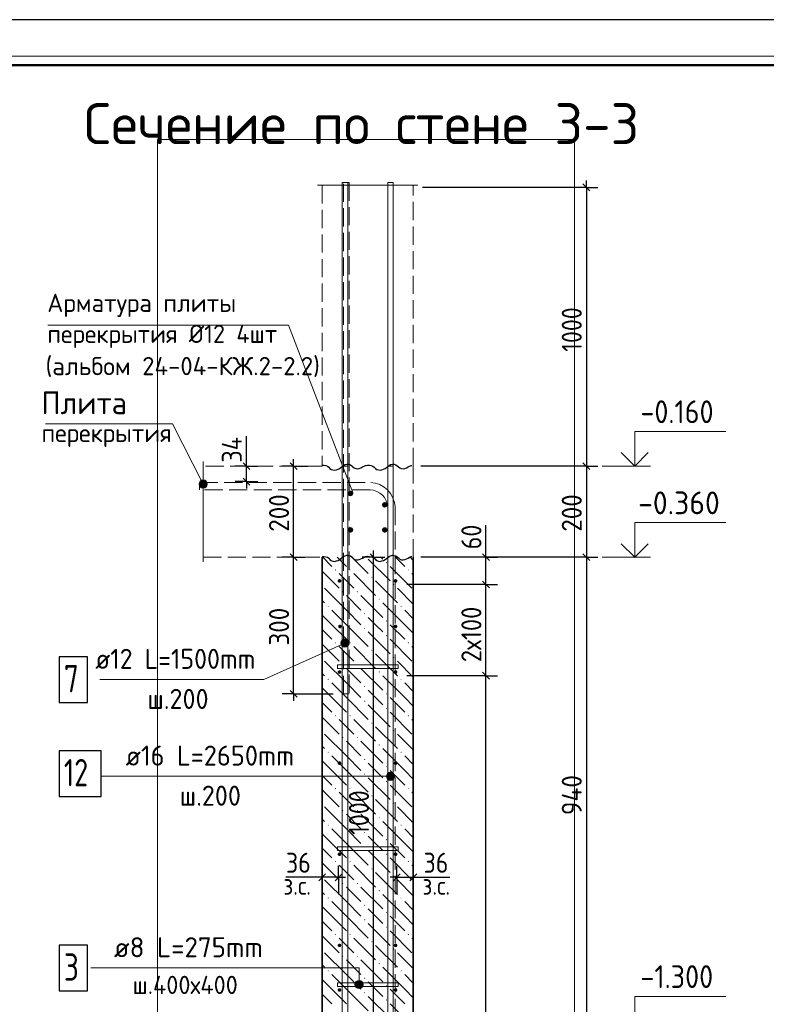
# Model space of a CAD drawing. Header units: millimetres. Extents: x 0 to 21000, y -5 to 14855.
# Tile 30 of 31: x 12803 to 16902, y 9447 to 14850. Entities that reach past the tile are written whole.
import ezdxf

# ---------------------------------------------------------------- set-up
doc = ezdxf.new("R2010")
doc.units = ezdxf.units.MM
doc.linetypes.add('______2', pattern=[135, 100, -35])
for name, color, linetype, lineweight in [('Standard', 7, 'Continuous', 25), ('Выпуски арматуры Г-обр.', 7, 'Continuous', 25), ('Заголовок чертежа', 7, 'Continuous', 25), ('Позиционная метка диаметр_ шаг', 7, 'Continuous', 13), ('Позиционная метка линия выноска', 7, 'Continuous', 13), ('Примечания', 7, 'Continuous', 13), ('Стена обрамление Г-обр.', 7, 'Continuous', 25), ('Стена фоновая арматура У1', 7, 'Continuous', 25), ('Стена фоновая арматура Х1', 7, 'Continuous', 25), ('Стена фоновая затяжка С-обр.', 7, 'Continuous', 25)]:
    doc.layers.add(name, color=color, linetype=linetype, lineweight=lineweight)
doc.layers.add('ЖБ Перекрытие верхний уровень', color=7, linetype='Continuous', lineweight=25, true_color=0xe0e0ff)
doc.layers.add('ЖБ Стена верхний уровень', color=7, linetype='Continuous', lineweight=25, true_color=0x006e00)
doc.layers.add('Размерная выноска', color=7, linetype='Continuous')
doc.styles.add('ISOCPEUR', font='txt')

msp = doc.modelspace()

# ---------------------------------------------------------------- hatches: boundary and pattern name
at = {"layer": 'ЖБ Стена верхний уровень', "linetype": 'Continuous', "lineweight": 18, "transparency": 33554687}
for points in [[(14813.4, 11869.9), (14816.6, 11873.2), (14819.9, 11869.9), (14816.6, 11866.7)], [(14533.4, 11829.9), (14536.6, 11833.2), (14539.8, 11829.9), (14536.6, 11826.7)], [(14613.4, 11829.9), (14616.6, 11833.2), (14619.9, 11829.9), (14616.6, 11826.7)], [(14733.4, 11789.9), (14736.6, 11793.2), (14739.8, 11789.9), (14736.6, 11786.7)], [(14933.4, 11829.9), (14936.6, 11833.2), (14939.8, 11829.9), (14936.6, 11826.7)], [(14853.4, 11749.9), (14856.6, 11753.2), (14859.9, 11749.9), (14856.6, 11746.7)], [(14573.4, 11709.9), (14576.6, 11713.2), (14579.9, 11709.9), (14576.6, 11706.7)], [(14653.4, 11709.9), (14656.6, 11713.2), (14659.9, 11709.9), (14656.6, 11706.7)], [(14773.4, 11669.9), (14776.6, 11673.2), (14779.9, 11669.9), (14776.6, 11666.7)], [(14493.4, 11629.9), (14496.6, 11633.2), (14499.9, 11629.9), (14496.6, 11626.7)], [(14893.4, 11629.9), (14896.6, 11633.2), (14899.9, 11629.9), (14896.6, 11626.7)], [(14693.4, 11589.9), (14696.6, 11593.2), (14699.9, 11589.9), (14696.6, 11586.7)], [(14693.4, 11509.9), (14696.6, 11513.2), (14699.9, 11509.9), (14696.6, 11506.7)], [(14813.4, 11549.9), (14816.6, 11553.2), (14819.9, 11549.9), (14816.6, 11546.7)], [(14813.4, 11469.9), (14816.6, 11473.2), (14819.9, 11469.9), (14816.6, 11466.7)], [(14533.4, 11429.9), (14536.6, 11433.2), (14539.8, 11429.9), (14536.6, 11426.7)], [(14613.4, 11429.9), (14616.6, 11433.2), (14619.9, 11429.9), (14616.6, 11426.7)], [(14933.4, 11429.9), (14936.6, 11433.2), (14939.8, 11429.9), (14936.6, 11426.7)], [(14733.4, 11389.9), (14736.6, 11393.2), (14739.8, 11389.9), (14736.6, 11386.7)], [(14853.4, 11349.9), (14856.6, 11353.2), (14859.9, 11349.9), (14856.6, 11346.7)], [(14573.4, 11309.9), (14576.6, 11313.2), (14579.9, 11309.9), (14576.6, 11306.7)], [(14653.4, 11309.9), (14656.6, 11313.2), (14659.9, 11309.9), (14656.6, 11306.7)], [(14773.4, 11269.9), (14776.6, 11273.2), (14779.9, 11269.9), (14776.6, 11266.7)], [(14493.4, 11229.9), (14496.6, 11233.2), (14499.9, 11229.9), (14496.6, 11226.7)], [(14693.4, 11189.9), (14696.6, 11193.2), (14699.9, 11189.9), (14696.6, 11186.7)], [(14893.4, 11229.9), (14896.6, 11233.2), (14899.9, 11229.9), (14896.6, 11226.7)], [(14813.4, 11149.9), (14816.6, 11153.2), (14819.9, 11149.9), (14816.6, 11146.7)], [(14693.4, 11109.9), (14696.6, 11113.2), (14699.9, 11109.9), (14696.6, 11106.7)], [(14533.4, 11029.9), (14536.6, 11033.2), (14539.8, 11029.9), (14536.6, 11026.7)], [(14613.4, 11029.9), (14616.6, 11033.2), (14619.9, 11029.9), (14616.6, 11026.7)], [(14813.4, 11069.9), (14816.6, 11073.2), (14819.9, 11069.9), (14816.6, 11066.7)], [(14933.4, 11029.9), (14936.6, 11033.2), (14939.8, 11029.9), (14936.6, 11026.7)], [(14733.4, 10989.9), (14736.6, 10993.2), (14739.8, 10989.9), (14736.6, 10986.7)], [(14853.4, 10949.9), (14856.6, 10953.2), (14859.9, 10949.9), (14856.6, 10946.7)], [(14573.4, 10909.9), (14576.6, 10913.2), (14579.9, 10909.9), (14576.6, 10906.7)], [(14653.4, 10909.9), (14656.6, 10913.2), (14659.9, 10909.9), (14656.6, 10906.7)], [(14773.4, 10869.9), (14776.6, 10873.2), (14779.9, 10869.9), (14776.6, 10866.7)], [(14493.4, 10829.9), (14496.6, 10833.2), (14499.9, 10829.9), (14496.6, 10826.7)], [(14893.4, 10829.9), (14896.6, 10833.2), (14899.9, 10829.9), (14896.6, 10826.7)], [(14693.4, 10789.9), (14696.6, 10793.2), (14699.9, 10789.9), (14696.6, 10786.7)], [(14813.4, 10749.9), (14816.6, 10753.2), (14819.9, 10749.9), (14816.6, 10746.7)], [(14693.4, 10709.9), (14696.6, 10713.2), (14699.9, 10709.9), (14696.6, 10706.7)], [(14813.4, 10669.9), (14816.6, 10673.2), (14819.9, 10669.9), (14816.6, 10666.7)], [(14533.4, 10629.9), (14536.6, 10633.2), (14539.8, 10629.9), (14536.6, 10626.7)], [(14613.4, 10629.9), (14616.6, 10633.2), (14619.9, 10629.9), (14616.6, 10626.7)], [(14733.4, 10589.9), (14736.6, 10593.2), (14739.8, 10589.9), (14736.6, 10586.7)], [(14933.4, 10629.9), (14936.6, 10633.2), (14939.8, 10629.9), (14936.6, 10626.7)], [(14853.4, 10549.9), (14856.6, 10553.2), (14859.9, 10549.9), (14856.6, 10546.7)], [(14573.4, 10509.9), (14576.6, 10513.2), (14579.9, 10509.9), (14576.6, 10506.7)], [(14653.4, 10509.9), (14656.6, 10513.2), (14659.9, 10509.9), (14656.6, 10506.7)], [(14493.4, 10429.9), (14496.6, 10433.2), (14499.9, 10429.9), (14496.6, 10426.7)], [(14773.4, 10469.9), (14776.6, 10473.2), (14779.9, 10469.9), (14776.6, 10466.7)], [(14893.4, 10429.9), (14896.6, 10433.2), (14899.9, 10429.9), (14896.6, 10426.7)], [(14693.4, 10389.9), (14696.6, 10393.2), (14699.9, 10389.9), (14696.6, 10386.7)], [(14813.4, 10349.9), (14816.6, 10353.2), (14819.9, 10349.9), (14816.6, 10346.7)], [(14693.4, 10309.9), (14696.6, 10313.2), (14699.9, 10309.9), (14696.6, 10306.7)], [(14813.4, 10269.9), (14816.6, 10273.2), (14819.9, 10269.9), (14816.6, 10266.7)], [(14533.4, 10229.9), (14536.6, 10233.2), (14539.8, 10229.9), (14536.6, 10226.7)], [(14613.4, 10229.9), (14616.6, 10233.2), (14619.9, 10229.9), (14616.6, 10226.7)], [(14933.4, 10229.9), (14936.6, 10233.2), (14939.8, 10229.9), (14936.6, 10226.7)], [(14733.4, 10189.9), (14736.6, 10193.2), (14739.8, 10189.9), (14736.6, 10186.7)], [(14573.4, 10109.9), (14576.6, 10113.2), (14579.9, 10109.9), (14576.6, 10106.7)], [(14653.4, 10109.9), (14656.6, 10113.2), (14659.9, 10109.9), (14656.6, 10106.7)], [(14853.4, 10149.9), (14856.6, 10153.2), (14859.9, 10149.9), (14856.6, 10146.7)], [(14773.4, 10069.9), (14776.6, 10073.2), (14779.9, 10069.9), (14776.6, 10066.7)], [(14493.4, 10029.9), (14496.6, 10033.2), (14499.9, 10029.9), (14496.6, 10026.7)], [(14893.4, 10029.9), (14896.6, 10033.2), (14899.9, 10029.9), (14896.6, 10026.7)], [(14693.4, 9989.9), (14696.6, 9993.2), (14699.9, 9989.9), (14696.6, 9986.7)], [(14813.4, 9949.9), (14816.6, 9953.2), (14819.9, 9949.9), (14816.6, 9946.7)], [(14693.4, 9909.9), (14696.6, 9913.2), (14699.9, 9909.9), (14696.6, 9906.7)], [(14813.4, 9869.9), (14816.6, 9873.2), (14819.9, 9869.9), (14816.6, 9866.7)], [(14533.4, 9829.9), (14536.6, 9833.2), (14539.8, 9829.9), (14536.6, 9826.7)], [(14613.4, 9829.9), (14616.6, 9833.2), (14619.9, 9829.9), (14616.6, 9826.7)], [(14733.4, 9789.9), (14736.6, 9793.2), (14739.8, 9789.9), (14736.6, 9786.7)], [(14933.4, 9829.9), (14936.6, 9833.2), (14939.8, 9829.9), (14936.6, 9826.7)], [(14853.4, 9749.9), (14856.6, 9753.2), (14859.9, 9749.9), (14856.6, 9746.7)], [(14573.4, 9709.9), (14576.6, 9713.2), (14579.9, 9709.9), (14576.6, 9706.7)], [(14653.4, 9709.9), (14656.6, 9713.2), (14659.9, 9709.9), (14656.6, 9706.7)], [(14773.4, 9669.9), (14776.6, 9673.2), (14779.9, 9669.9), (14776.6, 9666.7)], [(14493.4, 9629.9), (14496.6, 9633.2), (14499.9, 9629.9), (14496.6, 9626.7)], [(14893.4, 9629.9), (14896.6, 9633.2), (14899.9, 9629.9), (14896.6, 9626.7)], [(14693.4, 9589.9), (14696.6, 9593.2), (14699.9, 9589.9), (14696.6, 9586.7)], [(14693.4, 9509.9), (14696.6, 9513.2), (14699.9, 9509.9), (14696.6, 9506.7)], [(14813.4, 9549.9), (14816.6, 9553.2), (14819.9, 9549.9), (14816.6, 9546.7)], [(14813.4, 9469.9), (14816.6, 9473.2), (14819.9, 9469.9), (14816.6, 9466.7)]]:
    msp.add_hatch(color=7, dxfattribs=at).paths.add_polyline_path(points, flags=16)
at = {"layer": 'Позиционная метка линия выноска', "linetype": 'Continuous', "lineweight": 13, "transparency": 33554687}
for points in [[(13788.2, 12302.7), (13822.7, 12320.2), (13811.8, 12323.8)], [(13788.2, 12302.7), (13811.8, 12323.8), (13791.7, 12313.6)], [(13790.5, 12291.2), (13822.7, 12320.2), (13788.2, 12302.7)], [(13790.5, 12291.2), (13830.6, 12311.6), (13822.7, 12320.2)], [(13791.7, 12313.6), (13811.8, 12323.8), (13800.3, 12321.5)], [(13798.4, 12282.6), (13830.6, 12311.6), (13790.5, 12291.2)], [(13798.4, 12282.6), (13832.9, 12300.2), (13830.6, 12311.6)], [(13809.3, 12279.1), (13832.9, 12300.2), (13798.4, 12282.6)], [(13809.3, 12279.1), (13829.3, 12289.3), (13832.9, 12300.2)], [(13829.3, 12289.3), (13809.3, 12279.1), (13820.7, 12281.4)], [(14566.6, 11431.5), (14586.5, 11406.9), (14570.7, 11442.2)], [(14575.8, 11411), (14566.6, 11431.5), (14568.3, 11420)], [(14566.6, 11431.5), (14575.8, 11411), (14586.5, 11406.9)], [(14570.7, 11442.2), (14598.1, 11408.7), (14579.6, 11449.7)], [(14570.7, 11442.2), (14586.5, 11406.9), (14598.1, 11408.7)], [(14579.6, 11449.7), (14607.1, 11416.2), (14591.2, 11451.5)], [(14579.6, 11449.7), (14598.1, 11408.7), (14607.1, 11416.2)], [(14591.2, 11451.5), (14607.1, 11416.2), (14611.1, 11426.9)], [(14591.2, 11451.5), (14611.1, 11426.9), (14601.9, 11447.4)], [(14601.9, 11447.4), (14611.1, 11426.9), (14609.4, 11438.4)], [(14819.5, 10686.5), (14819.5, 10709), (14816.4, 10697.8)], [(14819.5, 10709), (14827.6, 10678.4), (14827.6, 10717.1)], [(14819.5, 10709), (14819.5, 10686.5), (14827.6, 10678.4)], [(14827.6, 10717.1), (14838.9, 10675.3), (14838.9, 10720.3)], [(14827.6, 10717.1), (14827.6, 10678.4), (14838.9, 10675.3)], [(14838.9, 10720.3), (14838.9, 10675.3), (14850.1, 10678.4)], [(14838.9, 10720.3), (14850.1, 10678.4), (14850.1, 10717.1)], [(14850.1, 10717.1), (14850.1, 10678.4), (14858.2, 10686.5)], [(14850.1, 10717.1), (14858.2, 10686.5), (14858.2, 10709)], [(14858.2, 10709), (14858.2, 10686.5), (14861.4, 10697.8)], [(14685.6, 9566.3), (14646.9, 9566.3), (14643.8, 9555.1)], [(14685.6, 9566.3), (14643.8, 9555.1), (14688.8, 9555.1)], [(14677.5, 9574.4), (14655, 9574.4), (14646.9, 9566.3)], [(14677.5, 9574.4), (14646.9, 9566.3), (14685.6, 9566.3)], [(14655, 9574.4), (14677.5, 9574.4), (14666.3, 9577.6)], [(14688.8, 9555.1), (14643.8, 9555.1), (14646.9, 9543.8)], [(14688.8, 9555.1), (14646.9, 9543.8), (14685.6, 9543.8)], [(14685.6, 9543.8), (14646.9, 9543.8), (14655, 9535.7)], [(14685.6, 9543.8), (14655, 9535.7), (14677.5, 9535.7)], [(14677.5, 9535.7), (14655, 9535.7), (14666.3, 9532.6)]]:
    msp.add_hatch(color=7, dxfattribs=at).paths.add_polyline_path(points)
at = {"layer": 'Стена обрамление Г-обр.', "linetype": 'Continuous', "lineweight": 13, "transparency": 33554687}
for points in [[(14634.3, 12250), (14633.1, 12255.8), (14629.9, 12260.7), (14625, 12263.9), (14619.3, 12265.1), (14613.5, 12263.9), (14608.7, 12260.7), (14605.4, 12255.8), (14604.3, 12250), (14605.4, 12244.3), (14608.7, 12239.4), (14613.5, 12236.2), (14619.3, 12235.1), (14625, 12236.2), (14629.9, 12239.4), (14633.1, 12244.3)], [(14822.1, 12187.6), (14821, 12193.3), (14817.8, 12198.2), (14812.9, 12201.4), (14807.1, 12202.6), (14801.4, 12201.4), (14796.5, 12198.2), (14793.3, 12193.3), (14792.1, 12187.6), (14793.3, 12181.8), (14796.5, 12176.9), (14801.4, 12173.7), (14807.1, 12172.6), (14812.9, 12173.7), (14817.8, 12176.9), (14821, 12181.8)], [(14634.3, 12050), (14633.1, 12055.8), (14629.9, 12060.7), (14625, 12063.9), (14619.3, 12065.1), (14613.5, 12063.9), (14608.7, 12060.7), (14605.4, 12055.8), (14604.3, 12050), (14605.4, 12044.3), (14608.7, 12039.4), (14613.5, 12036.2), (14619.3, 12035.1), (14625, 12036.2), (14629.9, 12039.4), (14633.1, 12044.3)], [(14822.1, 12050), (14821, 12055.8), (14817.8, 12060.7), (14812.9, 12063.9), (14807.1, 12065.1), (14801.4, 12063.9), (14796.5, 12060.7), (14793.3, 12055.8), (14792.1, 12050), (14793.3, 12044.3), (14796.5, 12039.4), (14801.4, 12036.2), (14807.1, 12035.1), (14812.9, 12036.2), (14817.8, 12039.4), (14821, 12044.3)]]:
    msp.add_hatch(color=7, dxfattribs=at).paths.add_polyline_path(points)
at = {"layer": 'Стена фоновая арматура У1', "linetype": 'Continuous', "lineweight": 13, "transparency": 33554687}
for points in [[(14568.9, 11770.1), (14568.1, 11773.9), (14565.9, 11777.1), (14562.7, 11779.3), (14558.9, 11780.1), (14555, 11779.3), (14551.8, 11777.1), (14549.6, 11773.9), (14548.9, 11770.1), (14549.6, 11766.2), (14551.8, 11763), (14555, 11760.8), (14558.9, 11760), (14562.7, 11760.8), (14565.9, 11763), (14568.1, 11766.2)], [(14876.4, 11770.1), (14875.6, 11773.9), (14873.4, 11777.1), (14870.2, 11779.3), (14866.4, 11780.1), (14862.5, 11779.3), (14859.3, 11777.1), (14857.1, 11773.9), (14856.4, 11770.1), (14857.1, 11766.2), (14859.3, 11763), (14862.5, 11760.8), (14866.4, 11760), (14870.2, 11760.8), (14873.4, 11763), (14875.6, 11766.2)], [(14571.4, 11520.1), (14570.6, 11523.9), (14568.4, 11527.1), (14565.2, 11529.3), (14561.4, 11530.1), (14557.5, 11529.3), (14554.3, 11527.1), (14552.1, 11523.9), (14551.4, 11520.1), (14552.1, 11516.2), (14554.3, 11513), (14557.5, 11510.8), (14561.4, 11510), (14565.2, 11510.8), (14568.4, 11513), (14570.6, 11516.2)], [(14876.4, 11520.1), (14875.6, 11523.9), (14873.4, 11527.1), (14870.2, 11529.3), (14866.4, 11530.1), (14862.5, 11529.3), (14859.3, 11527.1), (14857.1, 11523.9), (14856.4, 11520.1), (14857.1, 11516.2), (14859.3, 11513), (14862.5, 11510.8), (14866.4, 11510), (14870.2, 11510.8), (14873.4, 11513), (14875.6, 11516.2)], [(14568.9, 11270.1), (14568.1, 11273.9), (14565.9, 11277.1), (14562.7, 11279.3), (14558.9, 11280.1), (14555, 11279.3), (14551.8, 11277.1), (14549.6, 11273.9), (14548.9, 11270.1), (14549.6, 11266.2), (14551.8, 11263), (14555, 11260.8), (14558.9, 11260), (14562.7, 11260.8), (14565.9, 11263), (14568.1, 11266.2)], [(14876.4, 11270.1), (14875.6, 11273.9), (14873.4, 11277.1), (14870.2, 11279.3), (14866.4, 11280.1), (14862.5, 11279.3), (14859.3, 11277.1), (14857.1, 11273.9), (14856.4, 11270.1), (14857.1, 11266.2), (14859.3, 11263), (14862.5, 11260.8), (14866.4, 11260), (14870.2, 11260.8), (14873.4, 11263), (14875.6, 11266.2)], [(14568.9, 10770.1), (14568.1, 10773.9), (14565.9, 10777.1), (14562.7, 10779.3), (14558.9, 10780.1), (14555, 10779.3), (14551.8, 10777.1), (14549.6, 10773.9), (14548.9, 10770.1), (14549.6, 10766.2), (14551.8, 10763), (14555, 10760.8), (14558.9, 10760), (14562.7, 10760.8), (14565.9, 10763), (14568.1, 10766.2)], [(14876.4, 10770.1), (14875.6, 10773.9), (14873.4, 10777.1), (14870.2, 10779.3), (14866.4, 10780.1), (14862.5, 10779.3), (14859.3, 10777.1), (14857.1, 10773.9), (14856.4, 10770.1), (14857.1, 10766.2), (14859.3, 10763), (14862.5, 10760.8), (14866.4, 10760), (14870.2, 10760.8), (14873.4, 10763), (14875.6, 10766.2)], [(14568.9, 10270.1), (14568.1, 10273.9), (14565.9, 10277.1), (14562.7, 10279.3), (14558.9, 10280.1), (14555, 10279.3), (14551.8, 10277.1), (14549.6, 10273.9), (14548.9, 10270.1), (14549.6, 10266.2), (14551.8, 10263), (14555, 10260.8), (14558.9, 10260), (14562.7, 10260.8), (14565.9, 10263), (14568.1, 10266.2)], [(14876.4, 10270.1), (14875.6, 10273.9), (14873.4, 10277.1), (14870.2, 10279.3), (14866.4, 10280.1), (14862.5, 10279.3), (14859.3, 10277.1), (14857.1, 10273.9), (14856.4, 10270.1), (14857.1, 10266.2), (14859.3, 10263), (14862.5, 10260.8), (14866.4, 10260), (14870.2, 10260.8), (14873.4, 10263), (14875.6, 10266.2)], [(14568.9, 9770.1), (14568.1, 9773.9), (14565.9, 9777.1), (14562.7, 9779.3), (14558.9, 9780.1), (14555, 9779.3), (14551.8, 9777.1), (14549.6, 9773.9), (14548.9, 9770.1), (14549.6, 9766.2), (14551.8, 9763), (14555, 9760.8), (14558.9, 9760), (14562.7, 9760.8), (14565.9, 9763), (14568.1, 9766.2)], [(14876.4, 9770.1), (14875.6, 9773.9), (14873.4, 9777.1), (14870.2, 9779.3), (14866.4, 9780.1), (14862.5, 9779.3), (14859.3, 9777.1), (14857.1, 9773.9), (14856.4, 9770.1), (14857.1, 9766.2), (14859.3, 9763), (14862.5, 9760.8), (14866.4, 9760), (14870.2, 9760.8), (14873.4, 9763), (14875.6, 9766.2)], [(14568.9, 9525.1), (14568.1, 9528.9), (14565.9, 9532.1), (14562.7, 9534.3), (14558.9, 9535.1), (14555, 9534.3), (14551.8, 9532.1), (14549.6, 9528.9), (14548.9, 9525.1), (14549.6, 9521.2), (14551.8, 9518), (14555, 9515.8), (14558.9, 9515.1), (14562.7, 9515.8), (14565.9, 9518), (14568.1, 9521.2)], [(14876.4, 9525.1), (14875.6, 9528.9), (14873.4, 9532.1), (14870.2, 9534.3), (14866.4, 9535.1), (14862.5, 9534.3), (14859.3, 9532.1), (14857.1, 9528.9), (14856.4, 9525.1), (14857.1, 9521.2), (14859.3, 9518), (14862.5, 9515.8), (14866.4, 9515.1), (14870.2, 9515.8), (14873.4, 9518), (14875.6, 9521.2)]]:
    msp.add_hatch(color=7, dxfattribs=at).paths.add_polyline_path(points)

# ---------------------------------------------------------------- linework, layer by layer
at = {"layer": 'Standard', "color": 7, "linetype": 'Continuous', "lineweight": 25, "transparency": 33554687}
for p, q in [((15895.1, 13948.3), (15932.6, 13910.8)), ((14066.6, 12381.3), (14029.1, 12418.8)), ((14325.6, 12381.3), (14288.1, 12418.8)), ((15895.1, 12418.8), (15932.6, 12381.3)), ((14066.6, 12296.3), (14029.1, 12333.8)), ((14325.6, 11881.3), (14288.1, 11918.8)), ((14764.5, 11881.3), (14727, 11918.8)), ((15381.5, 11881.3), (15344, 11918.8)), ((15895.1, 11918.8), (15932.6, 11881.3)), ((15381.5, 11731.3), (15344, 11768.8)), ((15381.5, 11231.3), (15344, 11268.8)), ((14325.6, 11131.3), (14288.1, 11168.8)), ((14482.6, 10162.2), (14445.1, 10124.7)), ((14572.6, 10162.2), (14535.1, 10124.7)), ((14855.1, 10124.7), (14892.6, 10162.2)), ((14945.1, 10124.7), (14982.6, 10162.2))]:
    msp.add_line(p, q, dxfattribs=at)
at = {"layer": 'Standard', "color": 7, "linetype": 'Continuous', "lineweight": -3, "transparency": 33554687}
for p, q in [((15913.8, 13929.6), (15913.8, 13967.1)), ((15913.8, 13929.6), (15913.8, 12400)), ((14047.9, 12400), (14047.9, 12437.6)), ((14306.8, 12400), (14306.8, 12437.6)), ((14047.9, 12315.1), (14047.9, 12400)), ((14306.8, 11900), (14306.8, 12400)), ((15913.8, 12400), (15913.8, 11900)), ((14047.9, 12315.1), (14047.9, 12277.6)), ((14306.8, 11150), (14306.8, 11900)), ((14745.7, 11900), (14745.7, 11937.6)), ((14745.7, 9377.6), (14745.7, 11900)), ((15362.8, 11900), (15362.8, 11937.6)), ((15362.8, 11750), (15362.8, 11900)), ((15913.8, 11900), (15913.8, 9300)), ((15362.8, 11250), (15362.8, 11750)), ((15362.8, 5750), (15362.8, 11250)), ((14306.8, 11150), (14306.8, 11112.6)), ((14463.9, 10143.4), (14426.4, 10143.4)), ((14553.9, 10143.4), (14463.9, 10143.4)), ((14553.9, 10143.4), (14591.4, 10143.4)), ((14873.9, 10143.4), (14836.4, 10143.4)), ((14963.9, 10143.4), (15001.4, 10143.4))]:
    msp.add_line(p, q, dxfattribs=at)
at = {"layer": 'Standard', "color": 251, "linetype": 'Continuous', "lineweight": -3, "true_color": 0x656565, "transparency": 33554687}
for p, q in [((15913.8, 13929.6), (15013.9, 13929.6)), ((15913.8, 13929.6), (15851.3, 13929.6)), ((15913.8, 13929.6), (15976.3, 13929.6)), ((14047.9, 12400), (13985.4, 12400)), ((14047.9, 12400), (14110.4, 12400)), ((14047.9, 12400), (14047.9, 12400)), ((14306.8, 12400), (14244.3, 12400)), ((14306.8, 12400), (14369.3, 12400)), ((14306.8, 12400), (14385.5, 12400)), ((15913.8, 12400), (15851.3, 12400)), ((15913.8, 12400), (15976.3, 12400)), ((14047.9, 12315.1), (13985.4, 12315.1)), ((14047.9, 12315.1), (14110.4, 12315.1)), ((14047.9, 12315.1), (14047.9, 12315.1)), ((14306.8, 11900), (14244.3, 11900)), ((14306.8, 11900), (14369.3, 11900)), ((14306.8, 11900), (14337.7, 11900)), ((14745.7, 11900), (14683.2, 11900)), ((14745.7, 11900), (14808.2, 11900)), ((14745.7, 11900), (14745.7, 11900)), ((15362.8, 11900), (15300.3, 11900)), ((15362.8, 11900), (15425.3, 11900)), ((15913.8, 11900), (15851.3, 11900)), ((15913.8, 11900), (15976.3, 11900)), ((15362.8, 11750), (15300.3, 11750)), ((15362.8, 11750), (15425.3, 11750)), ((15362.8, 11250), (15300.3, 11250)), ((15362.8, 11250), (15425.3, 11250)), ((14306.8, 11150), (14244.3, 11150)), ((14306.8, 11150), (14369.3, 11150)), ((14306.8, 11150), (14523.9, 11150)), ((14463.9, 10143.4), (14463.9, 10205.9)), ((14553.9, 10143.4), (14553.9, 10205.9)), ((14873.9, 10143.4), (14873.9, 10205.9)), ((14963.9, 10143.4), (14963.9, 10205.9)), ((14463.9, 10143.4), (14463.9, 10080.9)), ((14463.9, 10143.4), (14463.9, 10143.4)), ((14553.9, 10143.4), (14553.9, 10080.9)), ((14553.9, 10143.4), (14553.9, 10049.6)), ((14873.9, 10143.4), (14873.9, 10080.9)), ((14873.9, 10143.4), (14873.9, 10049.6)), ((14963.9, 10143.4), (14963.9, 10080.9)), ((14963.9, 10143.4), (14963.9, 10143.4))]:
    msp.add_line(p, q, dxfattribs=at)
at = {"layer": 'Standard', "color": 7, "linetype": 'Continuous', "lineweight": 13, "transparency": 33554687}
for p, q in [((16001.3, 12400), (16266.3, 12400)), ((16001.3, 11900), (16266.3, 11900))]:
    msp.add_line(p, q, dxfattribs=at)
at = {"layer": 'Standard', "color": 7, "linetype": 'Continuous', "lineweight": 25, "transparency": 33554687}
msp.add_lwpolyline([(0, 0), (21000, 0), (21000, 14850), (0, 14850), (0, 0)], close=True, dxfattribs=at)
at = {"layer": 'Standard', "color": 220, "linetype": 'Continuous', "lineweight": 13, "transparency": 33554687}
msp.add_lwpolyline([(21000, 14650), (0, 14650), (0, -5)], dxfattribs=at)
at = {"layer": 'Standard', "color": 7, "linetype": 'Continuous', "lineweight": 50, "transparency": 33554687}
msp.add_lwpolyline([(1000, 14600), (20750, 14600), (20750, 250), (1000, 250), (1000, 14600)], close=True, dxfattribs=at)
at = {"layer": 'Standard', "color": 254, "linetype": 'Continuous', "lineweight": 18, "true_color": 0xc4c4ff, "transparency": 33554687}
msp.add_lwpolyline([(13560.5, 3377.5), (15849, 3377.5), (15849, 14191.7), (13560.5, 14191.7), (13560.5, 3377.5)], dxfattribs=at)
at = {"layer": 'Standard', "color": 7, "linetype": 'Continuous', "lineweight": 13, "transparency": 33554687}
for points in [[(16179.2, 12400), (16179.2, 12590.1), (16679.2, 12590.1)], [(16179.2, 11900), (16179.2, 12090.1), (16679.2, 12090.1)], [(16179.2, 9300), (16179.2, 9490.1), (16679.2, 9490.1)]]:
    msp.add_lwpolyline(points, dxfattribs=at)
at = {"layer": 'Standard', "color": 7, "linetype": 'Continuous', "lineweight": 35, "transparency": 33554687}
for points in [[(16105, 12474.3), (16179.2, 12400), (16253.5, 12474.3)], [(16105, 11974.3), (16179.2, 11900), (16253.5, 11974.3)]]:
    msp.add_lwpolyline(points, dxfattribs=at)
at = {"layer": 'Standard', "color": 251, "linetype": 'Continuous', "lineweight": -3, "true_color": 0x656565, "transparency": 33554687}
for points in [[(15913.8, 12400), (15905.3, 12400), (15905.3, 12400), (15905.3, 12400), (15905.3, 12400), (15905.3, 12400), (15905.3, 12400), (15905.3, 12400), (15905.3, 12400), (15905.3, 12400), (15905.3, 12400), (15698.5, 12400), (15698.5, 12400), (15005.3, 12400)], [(15913.8, 11900), (15905.3, 11900), (15905.3, 11900), (15905.3, 11900), (15905.3, 11900), (15905.3, 11900), (15905.3, 11900), (15905.3, 11900), (15905.3, 11900), (15529.3, 11900), (15529.3, 11900), (15005.3, 11900)], [(15362.8, 11900), (15354.3, 11900), (15354.3, 11900), (15013.9, 11900)], [(15362.8, 11750), (15354.3, 11750), (15354.3, 11750), (14928.9, 11750)], [(15362.8, 11250), (15354.3, 11250), (15354.3, 11250), (15354.3, 11250), (15354.3, 11250), (14928.9, 11250)]]:
    msp.add_lwpolyline(points, dxfattribs=at)
at = {"layer": 'Standard', "color": 7, "linetype": 'Continuous', "lineweight": -3, "transparency": 33554687}
msp.add_lwpolyline([(14873.9, 10143.4), (14958.5, 10143.4), (14958.5, 10143.4), (14963.9, 10143.4)], dxfattribs=at)
at = {"layer": 'Выпуски арматуры Г-обр.', "color": 251, "linetype": '______2', "lineweight": 13, "true_color": 0x656565, "transparency": 33554687}
for points in [[(14611.1, 13956.7), (14611.1, 11150), (14581.1, 11150), (14581.1, 13956.7), (14611.1, 13956.7)], [(13790.5, 12310), (14730.5, 12310), (14754.9, 12306.7), (14780.3, 12298.3), (14803.7, 12285.2), (14822.9, 12269.1), (14839, 12249.9), (14852.1, 12226.5), (14860.5, 12201.1), (14863.9, 12176.7), (14863.9, 9392.6), (14823.9, 9392.6), (14823.9, 12173.9), (14821.3, 12192), (14815.3, 12210.3), (14805.9, 12227.1), (14794.5, 12240.7), (14780.9, 12252.1), (14764.1, 12261.5), (14745.8, 12267.5), (14727.7, 12270.1), (13790.5, 12270.1), (13790.5, 12310)]]:
    msp.add_lwpolyline(points, dxfattribs=at)
at = {"layer": 'Выпуски арматуры Г-обр.', "color": 7, "linetype": 'Continuous', "lineweight": 25, "transparency": 33554687}
for points in [[(13020.8, 11103.7), (13175.9, 11103.7), (13175.9, 11353.7), (13020.8, 11353.7), (13020.8, 11103.7)], [(13020.8, 10587.8), (13250.9, 10587.8), (13250.9, 10837.8), (13020.8, 10837.8), (13020.8, 10587.8)]]:
    msp.add_lwpolyline(points, dxfattribs=at)
at = {"layer": 'ЖБ Перекрытие верхний уровень', "color": 7, "linetype": '______2', "lineweight": 18, "transparency": 33554687}
for p, q in [((14463.9, 13941.7), (14463.9, 12400)), ((14963.9, 12400), (14963.9, 13941.7)), ((14463.9, 12400), (13810.5, 12400)), ((14963.9, 11900), (14963.9, 12400)), ((13810.5, 11900), (14463.9, 11900))]:
    msp.add_line(p, q, dxfattribs=at)
at = {"layer": 'ЖБ Стена верхний уровень', "color": 7, "linetype": 'Continuous', "lineweight": 35, "transparency": 33554687}
for p, q in [((14463.9, 11900), (14463.9, 5050)), ((14963.9, 9300), (14963.9, 11900))]:
    msp.add_line(p, q, dxfattribs=at)
at = {"layer": 'ЖБ Стена верхний уровень', "color": 9, "linetype": 'Continuous', "lineweight": 18, "true_color": 0xc7c7c7, "transparency": 33554687}
for p, q in [((14466.5, 11900), (14516.6, 11849.9)), ((14546.5, 11900), (14596.6, 11849.9)), ((14626.5, 11900), (14716.6, 11809.9)), ((14716.6, 11889.9), (14836.6, 11769.9)), ((14796.6, 11889.9), (14786.5, 11900)), ((14866.5, 11900), (14916.6, 11849.9)), ((14946.5, 11900), (14963.9, 11882.7)), ((14836.6, 11849.9), (14956.6, 11729.9)), ((14463.9, 11822.7), (14556.6, 11729.9)), ((14596.6, 11769.9), (14556.6, 11809.9)), ((14636.6, 11809.9), (14756.6, 11689.9)), ((14963.9, 11802.7), (14956.6, 11809.9)), ((14596.6, 11609.9), (14476.6, 11729.9)), ((14636.6, 11729.9), (14596.6, 11769.9)), ((14756.6, 11769.9), (14876.6, 11649.9)), ((14963.9, 11642.7), (14876.6, 11729.9)), ((14596.6, 11689.9), (14676.6, 11609.9)), ((14676.6, 11689.9), (14796.6, 11569.9)), ((14463.9, 11662.7), (14476.6, 11649.9)), ((14916.6, 11529.9), (14796.6, 11649.9)), ((14516.6, 11529.9), (14463.9, 11582.7)), ((14516.6, 11609.9), (14596.6, 11529.9)), ((14596.6, 11609.9), (14676.6, 11529.9)), ((14756.6, 11529.9), (14716.6, 11569.9)), ((14916.6, 11609.9), (14963.9, 11562.7)), ((14516.6, 11529.9), (14596.6, 11449.9)), ((14596.6, 11529.9), (14716.6, 11409.9)), ((14796.6, 11489.9), (14756.6, 11529.9)), ((14836.6, 11529.9), (14916.6, 11449.9)), ((14916.6, 11529.9), (14963.9, 11482.7)), ((14463.9, 11502.7), (14516.6, 11449.9)), ((14716.6, 11489.9), (14836.6, 11369.9)), ((14463.9, 11422.7), (14556.6, 11329.9)), ((14596.6, 11369.9), (14556.6, 11409.9)), ((14636.6, 11409.9), (14756.6, 11289.9)), ((14836.6, 11449.9), (14956.6, 11329.9)), ((14963.9, 11402.7), (14956.6, 11409.9)), ((14636.6, 11329.9), (14596.6, 11369.9)), ((14756.6, 11369.9), (14876.6, 11249.9)), ((14596.6, 11209.9), (14476.6, 11329.9)), ((14963.9, 11242.7), (14876.6, 11329.9)), ((14463.9, 11262.7), (14476.6, 11249.9)), ((14596.6, 11289.9), (14676.6, 11209.9)), ((14676.6, 11289.9), (14796.6, 11169.9)), ((14916.6, 11129.9), (14796.6, 11249.9)), ((14516.6, 11209.9), (14596.6, 11129.9)), ((14596.6, 11209.9), (14676.6, 11129.9)), ((14916.6, 11209.9), (14963.9, 11162.7)), ((14516.6, 11129.9), (14463.9, 11182.7)), ((14756.6, 11129.9), (14716.6, 11169.9)), ((14463.9, 11102.7), (14516.6, 11049.9)), ((14516.6, 11129.9), (14596.6, 11049.9)), ((14596.6, 11129.9), (14716.6, 11009.9)), ((14716.6, 11089.9), (14836.6, 10969.9)), ((14796.6, 11089.9), (14756.6, 11129.9)), ((14836.6, 11129.9), (14916.6, 11049.9)), ((14916.6, 11129.9), (14963.9, 11082.7)), ((14836.6, 11049.9), (14956.6, 10929.9)), ((14463.9, 11022.7), (14556.6, 10929.9)), ((14596.6, 10969.9), (14556.6, 11009.9)), ((14636.6, 10929.9), (14596.6, 10969.9)), ((14636.6, 11009.9), (14756.6, 10889.9)), ((14756.6, 10969.9), (14876.6, 10849.9)), ((14963.9, 11002.7), (14956.6, 11009.9)), ((14596.6, 10809.9), (14476.6, 10929.9)), ((14963.9, 10842.7), (14876.6, 10929.9)), ((14463.9, 10862.7), (14476.6, 10849.9)), ((14596.6, 10889.9), (14676.6, 10809.9)), ((14676.6, 10889.9), (14796.6, 10769.9)), ((14516.6, 10809.9), (14596.6, 10729.9)), ((14596.6, 10809.9), (14676.6, 10729.9)), ((14916.6, 10729.9), (14796.6, 10849.9)), ((14916.6, 10809.9), (14963.9, 10762.7)), ((14516.6, 10729.9), (14463.9, 10782.7)), ((14756.6, 10729.9), (14716.6, 10769.9)), ((14463.9, 10702.7), (14516.6, 10649.9)), ((14516.6, 10729.9), (14596.6, 10649.9)), ((14596.6, 10729.9), (14716.6, 10609.9)), ((14796.6, 10689.9), (14756.6, 10729.9)), ((14836.6, 10729.9), (14916.6, 10649.9)), ((14916.6, 10729.9), (14963.9, 10682.7)), ((14716.6, 10689.9), (14836.6, 10569.9)), ((14836.6, 10649.9), (14956.6, 10529.9)), ((14463.9, 10622.7), (14556.6, 10529.9)), ((14596.6, 10569.9), (14556.6, 10609.9)), ((14636.6, 10609.9), (14756.6, 10489.9)), ((14963.9, 10602.7), (14956.6, 10609.9)), ((14636.6, 10529.9), (14596.6, 10569.9)), ((14756.6, 10569.9), (14876.6, 10449.9)), ((14596.6, 10409.9), (14476.6, 10529.9)), ((14596.6, 10489.9), (14676.6, 10409.9)), ((14676.6, 10489.9), (14796.6, 10369.9)), ((14963.9, 10442.7), (14876.6, 10529.9)), ((14463.9, 10462.7), (14476.6, 10449.9)), ((14916.6, 10329.9), (14796.6, 10449.9)), ((14516.6, 10329.9), (14463.9, 10382.7)), ((14516.6, 10409.9), (14596.6, 10329.9)), ((14596.6, 10409.9), (14676.6, 10329.9)), ((14916.6, 10409.9), (14963.9, 10362.7)), ((14516.6, 10329.9), (14596.6, 10249.9)), ((14596.6, 10329.9), (14716.6, 10209.9)), ((14756.6, 10329.9), (14716.6, 10369.9)), ((14796.6, 10289.9), (14756.6, 10329.9)), ((14836.6, 10329.9), (14916.6, 10249.9)), ((14916.6, 10329.9), (14963.9, 10282.7)), ((14463.9, 10302.7), (14516.6, 10249.9)), ((14716.6, 10289.9), (14836.6, 10169.9)), ((14463.9, 10222.7), (14556.6, 10129.9)), ((14836.6, 10249.9), (14956.6, 10129.9)), ((14596.6, 10169.9), (14556.6, 10209.9)), ((14636.6, 10129.9), (14596.6, 10169.9)), ((14636.6, 10209.9), (14756.6, 10089.9)), ((14756.6, 10169.9), (14876.6, 10049.9)), ((14963.9, 10202.7), (14956.6, 10209.9)), ((14596.6, 10009.9), (14476.6, 10129.9)), ((14963.9, 10042.7), (14876.6, 10129.9)), ((14463.9, 10062.7), (14476.6, 10049.9)), ((14596.6, 10089.9), (14676.6, 10009.9)), ((14676.6, 10089.9), (14796.6, 9969.9)), ((14516.6, 10009.9), (14596.6, 9929.9)), ((14596.6, 10009.9), (14676.6, 9929.9)), ((14916.6, 9929.9), (14796.6, 10049.9)), ((14916.6, 10009.9), (14963.9, 9962.7)), ((14516.6, 9929.9), (14463.9, 9982.7)), ((14756.6, 9929.9), (14716.6, 9969.9)), ((14463.9, 9902.7), (14516.6, 9849.9)), ((14516.6, 9929.9), (14596.6, 9849.9)), ((14596.6, 9929.9), (14716.6, 9809.9)), ((14716.6, 9889.9), (14836.6, 9769.9)), ((14796.6, 9889.9), (14756.6, 9929.9)), ((14836.6, 9929.9), (14916.6, 9849.9)), ((14916.6, 9929.9), (14963.9, 9882.7)), ((14836.6, 9849.9), (14956.6, 9729.9)), ((14463.9, 9822.7), (14556.6, 9729.9)), ((14596.6, 9769.9), (14556.6, 9809.9)), ((14636.6, 9809.9), (14756.6, 9689.9)), ((14963.9, 9802.7), (14956.6, 9809.9)), ((14596.6, 9609.9), (14476.6, 9729.9)), ((14636.6, 9729.9), (14596.6, 9769.9)), ((14756.6, 9769.9), (14876.6, 9649.9)), ((14963.9, 9642.7), (14876.6, 9729.9)), ((14596.6, 9689.9), (14676.6, 9609.9)), ((14676.6, 9689.9), (14796.6, 9569.9)), ((14463.9, 9662.7), (14476.6, 9649.9)), ((14916.6, 9529.9), (14796.6, 9649.9)), ((14516.6, 9529.9), (14463.9, 9582.7)), ((14516.6, 9609.9), (14596.6, 9529.9)), ((14596.6, 9609.9), (14676.6, 9529.9)), ((14756.6, 9529.9), (14716.6, 9569.9)), ((14916.6, 9609.9), (14963.9, 9562.7)), ((14516.6, 9529.9), (14596.6, 9449.9)), ((14596.6, 9529.9), (14716.6, 9409.9)), ((14796.6, 9489.9), (14756.6, 9529.9)), ((14836.6, 9529.9), (14916.6, 9449.9)), ((14916.6, 9529.9), (14963.9, 9482.7)), ((14463.9, 9502.7), (14516.6, 9449.9)), ((14716.6, 9489.9), (14836.6, 9369.9)), ((14836.6, 9449.9), (14956.6, 9329.9))]:
    msp.add_line(p, q, dxfattribs=at)
at = {"layer": 'Позиционная метка линия выноска', "color": 7, "linetype": 'Continuous', "lineweight": 13, "transparency": 33554687}
for p, q in [((13800.3, 12321.5), (13800.3, 12321.5)), ((13790.5, 12291.2), (13790.5, 12291.2)), ((13820.7, 12281.4), (13820.7, 12281.4)), ((13830.6, 12311.6), (13830.6, 12311.6)), ((14568.3, 11420), (14568.3, 11420)), ((14579.6, 11449.7), (14579.6, 11449.7)), ((14598.1, 11408.7), (14598.1, 11408.7)), ((14609.4, 11438.4), (14609.4, 11438.4)), ((14838.9, 10720.3), (14838.9, 10720.3)), ((13250.9, 10697.8), (14838.9, 10697.8)), ((14816.4, 10697.8), (14816.4, 10697.8)), ((14838.9, 10675.3), (14838.9, 10675.3)), ((14861.4, 10697.8), (14861.4, 10697.8)), ((14666.3, 9577.6), (14666.3, 9577.6)), ((14643.8, 9555.1), (14643.8, 9555.1)), ((14666.3, 9532.6), (14666.3, 9532.6)), ((14688.8, 9555.1), (14688.8, 9555.1))]:
    msp.add_line(p, q, dxfattribs=at)
for points in [[(14631.9, 12254.9), (14278.4, 13173.3), (12958.4, 13173.3)], [(13810.5, 12301.4), (13642.4, 12632.4), (12945.8, 12632.4)], [(13243.1, 11228.7), (14143.1, 11228.7), (14588.9, 11429.2)], [(13193.4, 9646.1), (14666.3, 9646.1), (14666.3, 9555.1)]]:
    msp.add_lwpolyline(points, dxfattribs=at)
for centre in [(13810.5, 12301.4), (14588.9, 11429.2), (14838.9, 10697.8), (14666.3, 9555.1)]:
    msp.add_circle(centre, 22.5, dxfattribs=at)
at = {"layer": 'Примечания', "color": 7, "linetype": 'Continuous', "lineweight": 25, "transparency": 33554687}
for points in [[(14463.9, 12404.4), (14473.1, 12404.6), (14483.1, 12403.1), (14492.1, 12399.8), (14499.4, 12394.4), (14505.6, 12387.9), (14512.9, 12382.4), (14522.1, 12379.1), (14531.9, 12377.2), (14541.6, 12379.4), (14550.6, 12382.9), (14559.4, 12386.9), (14566.9, 12392.3), (14573.9, 12398), (14580.9, 12403.7), (14589.4, 12408.2), (14598.9, 12410.6), (14608.9, 12410.3), (14618.6, 12407.6), (14625.9, 12402.3), (14632.4, 12396), (14639.4, 12390.3), (14647.9, 12386.1), (14657.9, 12385.1), (14667.6, 12387.5), (14676.4, 12391.3), (14684.9, 12395.6), (14693.6, 12399.7), (14702.1, 12403.7), (14711.9, 12405.6), (14713.9, 12405.8)], [(14713.9, 12404.4), (14723.1, 12404.6), (14733.1, 12403.1), (14742.1, 12399.8), (14749.4, 12394.4), (14755.6, 12387.9), (14762.9, 12382.4), (14772.1, 12379.1), (14781.9, 12377.2), (14791.6, 12379.4), (14800.6, 12382.9), (14809.4, 12386.9), (14816.9, 12392.3), (14823.9, 12398), (14830.9, 12403.7), (14839.4, 12408.2), (14848.9, 12410.6), (14858.9, 12410.3), (14868.6, 12407.6), (14875.9, 12402.3), (14882.4, 12396), (14889.4, 12390.3), (14897.9, 12386.1), (14907.9, 12385.1), (14917.6, 12387.5), (14926.4, 12391.3), (14934.9, 12395.6), (14943.6, 12399.7), (14952.1, 12403.7), (14955.3, 12404.3)], [(14463.9, 11904.4), (14473.1, 11904.6), (14483.1, 11903.1), (14492.1, 11899.8), (14499.4, 11894.4), (14505.6, 11887.9), (14512.9, 11882.4), (14522.1, 11879.1), (14531.9, 11877.2), (14541.6, 11879.4), (14550.6, 11882.9), (14559.4, 11886.9), (14566.9, 11892.3), (14573.9, 11898), (14580.9, 11903.7), (14589.4, 11908.2), (14598.9, 11910.6), (14608.9, 11910.3), (14618.6, 11907.6), (14625.9, 11902.3), (14632.4, 11896), (14639.4, 11890.3), (14647.9, 11886.1), (14657.9, 11885.1), (14667.6, 11887.5), (14676.4, 11891.3), (14684.9, 11895.6), (14693.6, 11899.7), (14702.1, 11903.7), (14711.9, 11905.6), (14713.9, 11905.8)], [(14713.9, 11904.4), (14723.1, 11904.6), (14733.1, 11903.1), (14742.1, 11899.8), (14749.4, 11894.4), (14755.6, 11887.9), (14762.9, 11882.4), (14772.1, 11879.1), (14781.9, 11877.2), (14791.6, 11879.4), (14800.6, 11882.9), (14809.4, 11886.9), (14816.9, 11892.3), (14823.9, 11898), (14830.9, 11903.7), (14839.4, 11908.2), (14848.9, 11910.6), (14858.9, 11910.3), (14868.6, 11907.6), (14875.9, 11902.3), (14882.4, 11896), (14889.4, 11890.3), (14897.9, 11886.1), (14907.9, 11885.1), (14917.6, 11887.5), (14926.4, 11891.3), (14934.9, 11895.6), (14943.6, 11899.7), (14952.1, 11903.7), (14955.3, 11904.3)]]:
    msp.add_lwpolyline(points, dxfattribs=at)
at = {"layer": 'Размерная выноска', "color": 7, "linetype": 'Continuous', "lineweight": 13, "transparency": 33554687}
for p, q in [((14988.9, 13941.7), (14438.9, 13941.7)), ((13810.5, 12425.1), (13810.5, 11875.1))]:
    msp.add_line(p, q, dxfattribs=at)
at = {"layer": 'Размерная выноска', "color": 7, "linetype": 'Continuous', "lineweight": -3, "transparency": 33554687}
for p, q in [((14047.9, 12400), (14047.9, 12565.1)), ((15362.8, 11900), (15362.8, 12075.1)), ((14463.9, 10143.4), (14263.9, 10143.4)), ((14963.9, 10143.4), (15163.9, 10143.4))]:
    msp.add_line(p, q, dxfattribs=at)
at = {"layer": 'Стена фоновая арматура Х1', "color": 7, "linetype": 'Continuous', "lineweight": 18, "transparency": 33554687}
for points in [[(14573.9, 5050), (14573.9, 13956.7), (14603.9, 13956.7), (14603.9, 5050), (14573.9, 5050)], [(14573.9, 12400), (14573.9, 13956.7), (14603.9, 13956.7), (14603.9, 12400), (14573.9, 12400)], [(14823.9, 12400), (14823.9, 13956.7), (14853.9, 13956.7), (14853.9, 12400), (14823.9, 12400)], [(14823.9, 5050), (14823.9, 13956.7), (14853.9, 13956.7), (14853.9, 5050), (14823.9, 5050)]]:
    msp.add_lwpolyline(points, dxfattribs=at)
at = {"layer": 'Стена фоновая затяжка С-обр.', "color": 98, "linetype": 'Continuous', "lineweight": 13, "true_color": 0x005000, "transparency": 33554687}
for points in [[(14547.6, 11310), (14880.1, 11310), (14880.1, 11290.1), (14547.6, 11290.1), (14547.6, 11310)], [(14547.6, 10310), (14880.1, 10310), (14880.1, 10290.1), (14547.6, 10290.1), (14547.6, 10310)], [(14547.6, 9565.1), (14880.1, 9565.1), (14880.1, 9545.1), (14547.6, 9545.1), (14547.6, 9565.1)]]:
    msp.add_lwpolyline(points, dxfattribs=at)
at = {"layer": 'Стена фоновая затяжка С-обр.', "color": 7, "linetype": 'Continuous', "lineweight": 25, "transparency": 33554687}
msp.add_lwpolyline([(13020.8, 9521.1), (13175.9, 9521.1), (13175.9, 9771.1), (13020.8, 9771.1), (13020.8, 9521.1)], dxfattribs=at)

# ---------------------------------------------------------------- texts
at = {"layer": 'Standard', "color": 7, "linetype": 'Continuous', "lineweight": 18, "transparency": 33554687, "char_height": 100, "attachment_point": 7, "style": 'ISOCPEUR'}
for s, insert, width in [('\\W0.98;Арматура плиты', (12954.6, 13218.8), 1118.541), ('\\W0.97;перекрытия Ø12 4шт', (12954.6, 13048.8), 1377.925), ('\\W0.99;(альбом 24-04-КЖ.2-2.2)', (12944.9, 12889.2), 1588.382), ('\\W0.90;з.с.', (14250.9, 10047.9), 229.971), ('\\W0.90;з.с.', (15014.5, 10047.9), 229.975), ('\\W0.97;ш.400х400', (13422.3, 9503), 678.02)]:
    msp.add_mtext(s, dxfattribs=dict(at, insert=insert, width=width))
at = {"layer": 'Standard', "color": 7, "linetype": 'Continuous', "lineweight": 25, "transparency": 33554687, "char_height": 110, "attachment_point": 7, "rotation": 90, "style": 'ISOCPEUR'}
for s, insert, width in [('\\W0.87;1000', (15888.8, 13027.3), 333.451), ('\\W0.88;34', (14022.9, 12418.8), 213.398), ('\\W0.91;200', (14281.8, 12040.1), 280.99), ('\\W0.91;200', (15888.8, 12040.1), 280.99), ('\\W0.87;60', (15337.8, 11943.8), 201.962), ('\\W0.89;2х100', (15337.8, 11324.1), 411.774), ('\\W0.91;300', (14281.8, 11415.1), 280.994), ('\\W0.92;940', (15888.8, 10484.6), 292.219), ('\\W0.87;1000', (14720.7, 10376.3), 333.451)]:
    msp.add_mtext(s, dxfattribs=dict(at, insert=insert, width=width))
at = {"layer": 'Standard', "color": 7, "linetype": 'Continuous', "lineweight": 25, "transparency": 33554687, "attachment_point": 7, "style": 'ISOCPEUR'}
for s, insert, char_height, width in [('\\W0.90;-0.160', (16210.5, 12635.9), 125, 505.886), ('\\W0.95;-0.360', (16198, 12135.9), 125, 533.929), ('\\W0.87;36', (14264.6, 10168.4), 110, 201.97), ('\\W0.87;36', (15020.1, 10168.4), 110, 201.962), ('\\W0.90;-1.300', (16210.5, 9535.9), 125, 505.886)]:
    msp.add_mtext(s, dxfattribs=dict(at, insert=insert, char_height=char_height, width=width))
at = {"layer": 'Выпуски арматуры Г-обр.', "color": 7, "linetype": 'Continuous', "lineweight": 13, "transparency": 33554687, "attachment_point": 7, "style": 'ISOCPEUR'}
for s, insert, char_height, width in [('\\W0.94;ø12 L=1500mm ', (13218.1, 11287.4), 110, 1052.191), ('\\W0.78;7', (13045.9, 11158.7), 150, 163.203), ('\\W0.96;ø16 L=2650mm ', (13384.8, 10756.4), 110, 1075.261), ('\\W0.75;12', (13045.9, 10642.8), 150, 236.136)]:
    msp.add_mtext(s, dxfattribs=dict(at, insert=insert, char_height=char_height, width=width))
at = {"layer": 'Выпуски арматуры Г-обр.', "color": 7, "linetype": '______2', "lineweight": 13, "transparency": 33554687, "char_height": 110, "width": 481.065, "attachment_point": 7, "style": 'ISOCPEUR'}
for insert in [(13504.2, 11067.4), (13681.8, 10536.4)]:
    msp.add_mtext('\\W0.95;ш.200 ', dxfattribs=dict(at, insert=insert))
at = {"layer": 'Заголовок чертежа', "color": 7, "linetype": 'Continuous', "lineweight": 50, "transparency": 33554687, "insert": (13156.1, 14166.9), "char_height": 225, "width": 3214.077, "attachment_point": 7, "style": 'ISOCPEUR'}
msp.add_mtext('\\W0.99;Сечение по стене 3-3', dxfattribs=at)
at = {"layer": 'Позиционная метка диаметр_ шаг', "color": 7, "linetype": 'Continuous', "lineweight": 25, "transparency": 33554687, "attachment_point": 7, "style": 'ISOCPEUR'}
for s, insert, char_height, width in [('\\W0.95;Плита', (12922.8, 12684.9), 125, 546.667), ('\\W0.97;перекрытия', (12922.8, 12504.9), 100, 778.135)]:
    msp.add_mtext(s, dxfattribs=dict(at, insert=insert, char_height=char_height, width=width))
at = {"layer": 'Стена фоновая затяжка С-обр.', "color": 7, "linetype": 'Continuous', "lineweight": 13, "transparency": 33554687, "attachment_point": 7, "style": 'ISOCPEUR'}
for s, insert, char_height, width in [('\\W0.98;ø8 L=275mm ', (13320.8, 9704.7), 110, 944.264), ('\\W0.78;3', (13045.9, 9576.1), 150, 163.203)]:
    msp.add_mtext(s, dxfattribs=dict(at, insert=insert, char_height=char_height, width=width))

doc.saveas('drawing.dxf')
